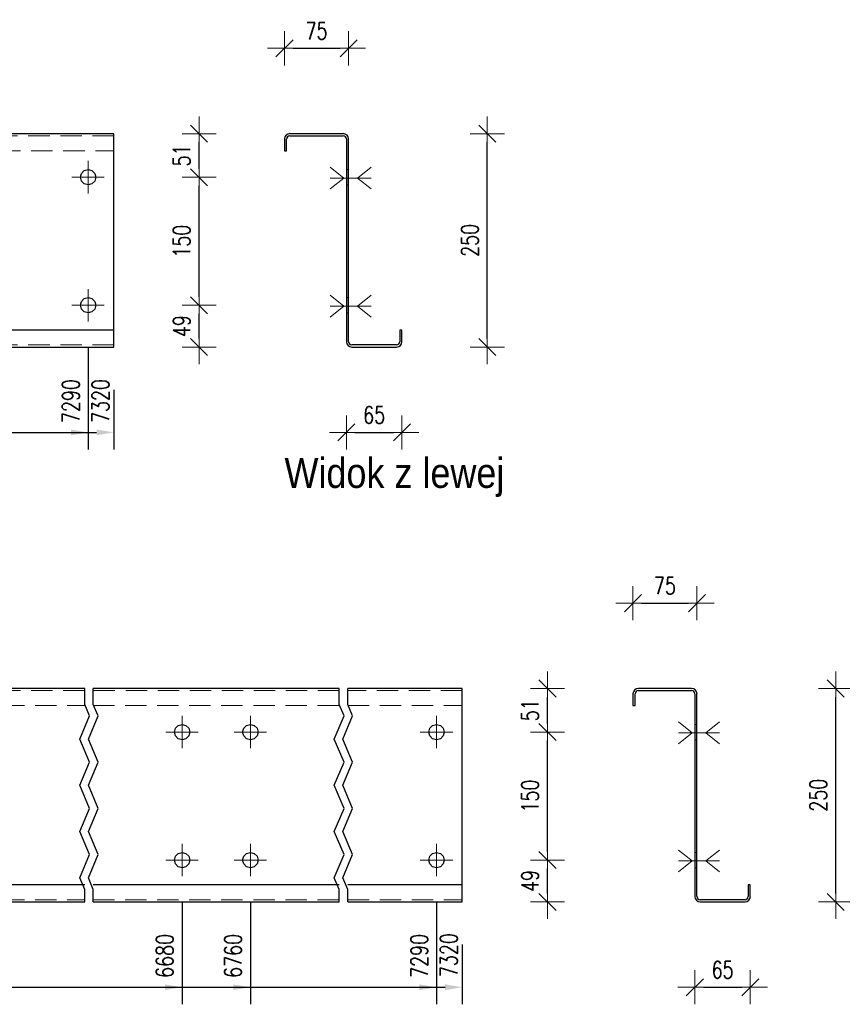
# Model space of a CAD drawing. Header units: millimetres. Extents: x -129 to 775, y 10833 to 11484.
# Tile 12 of 38: x 55 to 152, y 11190 to 11305. Entities that reach past the tile are written whole.
import ezdxf

# ---------------------------------------------------------------- set-up
doc = ezdxf.new("R2010")
doc.units = ezdxf.units.MM
doc.header["$LTSCALE"] = 10
doc.linetypes.add('HIDDEN', pattern=[0.375, 0.25, -0.125])
doc.linetypes.add('MITTE', pattern=[2, 1.25, -0.25, 0.25, -0.25])
doc.layers.get('Defpoints').update_dxf_attribs({"color": 1})
for name, color, linetype, lineweight in [('PS_Bolt', 4, 'Continuous', 13), ('PS_DIM', 4, 'Continuous', 13), ('PS_Hidden', 2, 'HIDDEN', 9), ('PS_Mid', 5, 'MITTE', 15), ('PS_Shape', 161, 'Continuous', 30), ('PS_SOLID', 7, 'Continuous', 30), ('PS_TEXT', 3, 'Continuous', 18)]:
    doc.layers.add(name, color=color, linetype=linetype, lineweight=lineweight)
doc.styles.add('gil', font='txt', dxfattribs={"width": 0.9})
doc.styles.add('simplex', font='simplex.shx', dxfattribs={"width": 0.75})
doc.dimstyles.new('1_10_GŁ_DS1-LS10', dxfattribs={"dimtxt": 2, "dimasz": 2, "dimexe": 2, "dimexo": 5, "dimgap": 1, "dimtad": 1, "dimjust": 4, "dimdec": 0, "dimlfac": 10, "dimtxsty": 'simplex', "dimblk1": 'NONE', "dimsah": 1, "dimcen": 2, "dimclrd": 256, "dimclre": 256, "dimclrt": 3, "dimadec": 1, "dimazin": 0, "dimtfac": 1, "dimtdec": 0, "dimtmove": 2, "dimatfit": 3, "dimfxl": 1, "dimarcsym": 0})
doc.dimstyles.new('1_10_PRZ_DS1-LS10', dxfattribs={"dimtxt": 2, "dimasz": 1, "dimexe": 2, "dimexo": 5, "dimgap": 1, "dimtad": 1, "dimdec": 0, "dimlfac": 10, "dimtxsty": 'simplex', "dimblk": 'dimznak', "dimcen": 2, "dimse1": 1, "dimse2": 1, "dimclrt": 3, "dimadec": 1, "dimazin": 0, "dimtfac": 1, "dimtdec": 0, "dimtix": 1, "dimtmove": 2, "dimatfit": 3, "dimldrblk": 'dim-grot', "dimfxl": 1, "dimarcsym": 0})

# ---------------------------------------------------------------- blocks, each defined once
blk = doc.blocks.new('*D59')
at = {"layer": 'Defpoints', "color": 0, "transparency": 16777216}
for p in [(63.22, 11271.75), (-86.58, 11266.85), (63.22, 11256.85)]:
    blk.add_point(p, dxfattribs=at)
at = {"layer": 'PS_DIM', "lineweight": -2, "transparency": 16777216}
for p, q in [((63.22, 11266.75), (63.22, 11254.85)), ((-86.58, 11261.85), (-86.58, 11254.85)), ((-86.58, 11256.85), (61.22, 11256.85))]:
    blk.add_line(p, q, dxfattribs=at)
at = {"layer": 'PS_DIM', "transparency": 16777216}
blk.add_solid([(61.22, 11257.19), (61.22, 11256.52), (63.22, 11256.85)], dxfattribs=at)
at = {"layer": 'PS_DIM', "color": 3, "transparency": 16777216, "insert": (61.2, 11260.52), "char_height": 2, "attachment_point": 5, "rotation": 90, "style": 'simplex'}
blk.add_mtext('7290', dxfattribs=at)
blk = doc.blocks.new('_None')
blk = doc.blocks.new('*D60')
at = {"layer": 'Defpoints', "color": 0, "transparency": 16777216}
for p in [(-86.58, 11266.85), (66.22, 11266.85), (66.22, 11256.85)]:
    blk.add_point(p, dxfattribs=at)
at = {"layer": 'PS_DIM', "lineweight": -2, "transparency": 16777216}
for p, q in [((-86.58, 11261.85), (-86.58, 11254.85)), ((66.22, 11261.85), (66.22, 11254.85)), ((-86.58, 11256.85), (64.22, 11256.85))]:
    blk.add_line(p, q, dxfattribs=at)
at = {"layer": 'PS_DIM', "transparency": 16777216}
blk.add_solid([(64.22, 11257.19), (64.22, 11256.52), (66.22, 11256.85)], dxfattribs=at)
at = {"layer": 'PS_DIM', "color": 3, "transparency": 16777216, "insert": (64.67, 11260.53), "char_height": 2, "attachment_point": 5, "rotation": 90, "style": 'simplex'}
blk.add_mtext('7320', dxfattribs=at)
blk = doc.blocks.new('dimznak')
at = {"color": 0}
for points in [[(0, 2), (0, -2)], [(-2, 0), (2, 0)]]:
    blk.add_lwpolyline(points, dxfattribs=at)
at = {"color": 2}
blk.add_lwpolyline([(1, 1), (-1, -1)], dxfattribs=at)
blk = doc.blocks.new('*D61')
at = {"layer": 'Defpoints', "color": 0, "transparency": 16777216}
for p in [(63.22, 11271.75), (76.22, 11271.75), (63.22, 11266.85)]:
    blk.add_point(p, dxfattribs=at)
at = {"layer": 'PS_DIM', "color": 0, "lineweight": -2, "transparency": 16777216}
blk.add_line((76.22, 11267.85), (76.22, 11270.75), dxfattribs=at)
for p, rotation in [((76.22, 11271.75), 90), ((76.22, 11266.85), 270)]:
    blk.add_blockref('dimznak', p, dxfattribs=dict(at, rotation=rotation))
at = {"layer": 'PS_DIM', "color": 3, "transparency": 16777216, "insert": (74.18, 11269.3), "char_height": 2, "attachment_point": 5, "rotation": 90, "style": 'simplex'}
blk.add_mtext('49', dxfattribs=at)
blk = doc.blocks.new('dim-grot')
blk.add_hatch(color=256).paths.add_polyline_path([(0, 0), (-2, 0.5), (-2, -0.5)])
blk.add_lwpolyline([(0, 0), (-2, 0.5), (-2, -0.5), (0, 0)])
blk = doc.blocks.new('*D62')
at = {"layer": 'Defpoints', "color": 0, "transparency": 16777216}
for p in [(63.22, 11286.75), (76.22, 11286.75), (63.22, 11271.75)]:
    blk.add_point(p, dxfattribs=at)
at = {"layer": 'PS_DIM', "color": 0, "lineweight": -2, "transparency": 16777216}
blk.add_line((76.22, 11272.75), (76.22, 11285.75), dxfattribs=at)
for p, rotation in [((76.22, 11286.75), 90), ((76.22, 11271.75), 270)]:
    blk.add_blockref('dimznak', p, dxfattribs=dict(at, rotation=rotation))
at = {"layer": 'PS_DIM', "color": 3, "transparency": 16777216, "insert": (74.18, 11279.25), "char_height": 2, "attachment_point": 5, "rotation": 90, "style": 'simplex'}
blk.add_mtext('150', dxfattribs=at)
blk = doc.blocks.new('*D63')
at = {"layer": 'Defpoints', "color": 0, "transparency": 16777216}
for p in [(63.22, 11291.85), (76.22, 11291.85), (63.22, 11286.75)]:
    blk.add_point(p, dxfattribs=at)
at = {"layer": 'PS_DIM', "color": 0, "lineweight": -2, "transparency": 16777216}
blk.add_line((76.22, 11287.75), (76.22, 11290.85), dxfattribs=at)
for p, rotation in [((76.22, 11291.85), 90), ((76.22, 11286.75), 270)]:
    blk.add_blockref('dimznak', p, dxfattribs=dict(at, rotation=rotation))
at = {"layer": 'PS_DIM', "color": 3, "transparency": 16777216, "insert": (74.18, 11289.3), "char_height": 2, "attachment_point": 5, "rotation": 90, "style": 'simplex'}
blk.add_mtext('51', dxfattribs=at)
blk = doc.blocks.new('*D64')
at = {"layer": 'Defpoints', "color": 0, "transparency": 16777216}
for p in [(93.47, 11267.86), (99.97, 11267.86), (99.97, 11256.85)]:
    blk.add_point(p, dxfattribs=at)
at = {"layer": 'PS_DIM', "color": 0, "lineweight": -2, "transparency": 16777216}
blk.add_line((94.47, 11256.85), (98.97, 11256.85), dxfattribs=at)
at = {"layer": 'PS_DIM', "color": 0, "lineweight": -2, "transparency": 16777216, "rotation": 180}
blk.add_blockref('dimznak', (93.47, 11256.85), dxfattribs=at)
at = {"layer": 'PS_DIM', "color": 0, "lineweight": -2, "transparency": 16777216}
blk.add_blockref('dimznak', (99.97, 11256.85), dxfattribs=at)
at = {"layer": 'PS_DIM', "color": 3, "transparency": 16777216, "insert": (96.72, 11258.89), "char_height": 2, "attachment_point": 5, "style": 'simplex'}
blk.add_mtext('65', dxfattribs=at)
blk = doc.blocks.new('*D65')
at = {"layer": 'Defpoints', "color": 0, "transparency": 16777216}
for p in [(93.72, 11301.85), (86.22, 11290.96), (93.72, 11290.62)]:
    blk.add_point(p, dxfattribs=at)
at = {"layer": 'PS_DIM', "color": 0, "lineweight": -2, "transparency": 16777216}
blk.add_line((87.22, 11301.85), (92.72, 11301.85), dxfattribs=at)
at = {"layer": 'PS_DIM', "color": 0, "lineweight": -2, "transparency": 16777216, "rotation": 180}
blk.add_blockref('dimznak', (86.22, 11301.85), dxfattribs=at)
at = {"layer": 'PS_DIM', "color": 0, "lineweight": -2, "transparency": 16777216}
blk.add_blockref('dimznak', (93.72, 11301.85), dxfattribs=at)
at = {"layer": 'PS_DIM', "color": 3, "transparency": 16777216, "insert": (89.97, 11303.89), "char_height": 2, "attachment_point": 5, "style": 'simplex'}
blk.add_mtext('75', dxfattribs=at)
blk = doc.blocks.new('*D66')
at = {"layer": 'Defpoints', "color": 0, "transparency": 16777216}
for p in [(99.97, 11291.85), (109.97, 11291.85), (99.97, 11266.85)]:
    blk.add_point(p, dxfattribs=at)
at = {"layer": 'PS_DIM', "color": 0, "lineweight": -2, "transparency": 16777216}
blk.add_line((109.97, 11267.85), (109.97, 11290.85), dxfattribs=at)
for p, rotation in [((109.97, 11291.85), 90), ((109.97, 11266.85), 270)]:
    blk.add_blockref('dimznak', p, dxfattribs=dict(at, rotation=rotation))
at = {"layer": 'PS_DIM', "color": 3, "transparency": 16777216, "insert": (107.93, 11279.35), "char_height": 2, "attachment_point": 5, "rotation": 90, "style": 'simplex'}
blk.add_mtext('250', dxfattribs=at)
blk = doc.blocks.new('*D76')
at = {"layer": 'Defpoints', "color": 0, "transparency": 16777216}
for p in [(74.22, 11206.75), (-86.58, 11201.85), (74.22, 11191.85)]:
    blk.add_point(p, dxfattribs=at)
at = {"layer": 'PS_DIM', "lineweight": -2, "transparency": 16777216}
for p, q in [((74.22, 11201.75), (74.22, 11189.85)), ((-86.58, 11196.85), (-86.58, 11189.85)), ((-86.58, 11191.85), (72.22, 11191.85))]:
    blk.add_line(p, q, dxfattribs=at)
at = {"layer": 'PS_DIM', "transparency": 16777216}
blk.add_solid([(72.22, 11192.19), (72.22, 11191.52), (74.22, 11191.85)], dxfattribs=at)
at = {"layer": 'PS_DIM', "color": 3, "transparency": 16777216, "insert": (72.2, 11195.52), "char_height": 2, "attachment_point": 5, "rotation": 90, "style": 'simplex'}
blk.add_mtext('6680', dxfattribs=at)
blk = doc.blocks.new('*D77')
at = {"layer": 'Defpoints', "color": 0, "transparency": 16777216}
for p in [(82.22, 11206.75), (-86.58, 11201.85), (82.22, 11191.85)]:
    blk.add_point(p, dxfattribs=at)
at = {"layer": 'PS_DIM', "lineweight": -2, "transparency": 16777216}
for p, q in [((82.22, 11201.75), (82.22, 11189.85)), ((-86.58, 11196.85), (-86.58, 11189.85)), ((-86.58, 11191.85), (80.22, 11191.85))]:
    blk.add_line(p, q, dxfattribs=at)
at = {"layer": 'PS_DIM', "transparency": 16777216}
blk.add_solid([(80.22, 11192.19), (80.22, 11191.52), (82.22, 11191.85)], dxfattribs=at)
at = {"layer": 'PS_DIM', "color": 3, "transparency": 16777216, "insert": (80.2, 11195.52), "char_height": 2, "attachment_point": 5, "rotation": 90, "style": 'simplex'}
blk.add_mtext('6760', dxfattribs=at)
blk = doc.blocks.new('*D78')
at = {"layer": 'Defpoints', "color": 0, "transparency": 16777216}
for p in [(104.02, 11206.75), (-86.58, 11201.85), (104.02, 11191.85)]:
    blk.add_point(p, dxfattribs=at)
at = {"layer": 'PS_DIM', "lineweight": -2, "transparency": 16777216}
for p, q in [((104.02, 11201.75), (104.02, 11189.85)), ((-86.58, 11196.85), (-86.58, 11189.85)), ((-86.58, 11191.85), (102.02, 11191.85))]:
    blk.add_line(p, q, dxfattribs=at)
at = {"layer": 'PS_DIM', "transparency": 16777216}
blk.add_solid([(102.02, 11192.19), (102.02, 11191.52), (104.02, 11191.85)], dxfattribs=at)
at = {"layer": 'PS_DIM', "color": 3, "transparency": 16777216, "insert": (102, 11195.52), "char_height": 2, "attachment_point": 5, "rotation": 90, "style": 'simplex'}
blk.add_mtext('7290', dxfattribs=at)
blk = doc.blocks.new('*D79')
at = {"layer": 'Defpoints', "color": 0, "transparency": 16777216}
for p in [(-86.58, 11201.85), (107.02, 11201.85), (107.02, 11191.85)]:
    blk.add_point(p, dxfattribs=at)
at = {"layer": 'PS_DIM', "lineweight": -2, "transparency": 16777216}
for p, q in [((-86.58, 11196.85), (-86.58, 11189.85)), ((107.02, 11196.85), (107.02, 11189.85)), ((-86.58, 11191.85), (105.02, 11191.85))]:
    blk.add_line(p, q, dxfattribs=at)
at = {"layer": 'PS_DIM', "transparency": 16777216}
blk.add_solid([(105.02, 11192.19), (105.02, 11191.52), (107.02, 11191.85)], dxfattribs=at)
at = {"layer": 'PS_DIM', "color": 3, "transparency": 16777216, "insert": (105.46, 11195.61), "char_height": 2, "attachment_point": 5, "rotation": 90, "style": 'simplex'}
blk.add_mtext('7320', dxfattribs=at)
blk = doc.blocks.new('*D80')
at = {"layer": 'Defpoints', "color": 0, "transparency": 16777216}
for p in [(104.02, 11206.75), (117.02, 11206.75), (104.02, 11201.85)]:
    blk.add_point(p, dxfattribs=at)
at = {"layer": 'PS_DIM', "color": 0, "lineweight": -2, "transparency": 16777216}
blk.add_line((117.02, 11202.85), (117.02, 11205.75), dxfattribs=at)
for p, rotation in [((117.02, 11206.75), 90), ((117.02, 11201.85), 270)]:
    blk.add_blockref('dimznak', p, dxfattribs=dict(at, rotation=rotation))
at = {"layer": 'PS_DIM', "color": 3, "transparency": 16777216, "insert": (114.98, 11204.3), "char_height": 2, "attachment_point": 5, "rotation": 90, "style": 'simplex'}
blk.add_mtext('49', dxfattribs=at)
blk = doc.blocks.new('*D81')
at = {"layer": 'Defpoints', "color": 0, "transparency": 16777216}
for p in [(104.02, 11221.75), (117.02, 11221.75), (104.02, 11206.75)]:
    blk.add_point(p, dxfattribs=at)
at = {"layer": 'PS_DIM', "color": 0, "lineweight": -2, "transparency": 16777216}
blk.add_line((117.02, 11207.75), (117.02, 11220.75), dxfattribs=at)
for p, rotation in [((117.02, 11221.75), 90), ((117.02, 11206.75), 270)]:
    blk.add_blockref('dimznak', p, dxfattribs=dict(at, rotation=rotation))
at = {"layer": 'PS_DIM', "color": 3, "transparency": 16777216, "insert": (114.98, 11214.25), "char_height": 2, "attachment_point": 5, "rotation": 90, "style": 'simplex'}
blk.add_mtext('150', dxfattribs=at)
blk = doc.blocks.new('*D82')
at = {"layer": 'Defpoints', "color": 0, "transparency": 16777216}
for p in [(104.02, 11226.85), (117.02, 11226.85), (104.02, 11221.75)]:
    blk.add_point(p, dxfattribs=at)
at = {"layer": 'PS_DIM', "color": 0, "lineweight": -2, "transparency": 16777216}
blk.add_line((117.02, 11222.75), (117.02, 11225.85), dxfattribs=at)
for p, rotation in [((117.02, 11226.85), 90), ((117.02, 11221.75), 270)]:
    blk.add_blockref('dimznak', p, dxfattribs=dict(at, rotation=rotation))
at = {"layer": 'PS_DIM', "color": 3, "transparency": 16777216, "insert": (114.98, 11224.3), "char_height": 2, "attachment_point": 5, "rotation": 90, "style": 'simplex'}
blk.add_mtext('51', dxfattribs=at)
blk = doc.blocks.new('*D83')
at = {"layer": 'Defpoints', "color": 0, "transparency": 16777216}
for p in [(134.27, 11203), (140.77, 11202.93), (140.77, 11191.85)]:
    blk.add_point(p, dxfattribs=at)
at = {"layer": 'PS_DIM', "color": 0, "lineweight": -2, "transparency": 16777216}
blk.add_line((135.27, 11191.85), (139.77, 11191.85), dxfattribs=at)
at = {"layer": 'PS_DIM', "color": 0, "lineweight": -2, "transparency": 16777216, "rotation": 180}
blk.add_blockref('dimznak', (134.27, 11191.85), dxfattribs=at)
at = {"layer": 'PS_DIM', "color": 0, "lineweight": -2, "transparency": 16777216}
blk.add_blockref('dimznak', (140.77, 11191.85), dxfattribs=at)
at = {"layer": 'PS_DIM', "color": 3, "transparency": 16777216, "insert": (137.52, 11193.89), "char_height": 2, "attachment_point": 5, "style": 'simplex'}
blk.add_mtext('65', dxfattribs=at)
blk = doc.blocks.new('*D84')
at = {"layer": 'Defpoints', "color": 0, "transparency": 16777216}
for p in [(134.52, 11236.85), (127.02, 11225.76), (134.52, 11225.7)]:
    blk.add_point(p, dxfattribs=at)
at = {"layer": 'PS_DIM', "color": 0, "lineweight": -2, "transparency": 16777216}
blk.add_line((128.02, 11236.85), (133.52, 11236.85), dxfattribs=at)
at = {"layer": 'PS_DIM', "color": 0, "lineweight": -2, "transparency": 16777216, "rotation": 180}
blk.add_blockref('dimznak', (127.02, 11236.85), dxfattribs=at)
at = {"layer": 'PS_DIM', "color": 0, "lineweight": -2, "transparency": 16777216}
blk.add_blockref('dimznak', (134.52, 11236.85), dxfattribs=at)
at = {"layer": 'PS_DIM', "color": 3, "transparency": 16777216, "insert": (130.77, 11238.89), "char_height": 2, "attachment_point": 5, "style": 'simplex'}
blk.add_mtext('75', dxfattribs=at)
blk = doc.blocks.new('*D85')
at = {"layer": 'Defpoints', "color": 0, "transparency": 16777216}
for p in [(140.77, 11226.85), (150.77, 11226.85), (140.77, 11201.85)]:
    blk.add_point(p, dxfattribs=at)
at = {"layer": 'PS_DIM', "color": 0, "lineweight": -2, "transparency": 16777216}
blk.add_line((150.77, 11202.85), (150.77, 11225.85), dxfattribs=at)
for p, rotation in [((150.77, 11226.85), 90), ((150.77, 11201.85), 270)]:
    blk.add_blockref('dimznak', p, dxfattribs=dict(at, rotation=rotation))
at = {"layer": 'PS_DIM', "color": 3, "transparency": 16777216, "insert": (148.73, 11214.35), "char_height": 2, "attachment_point": 5, "rotation": 90, "style": 'simplex'}
blk.add_mtext('250', dxfattribs=at)
blk = doc.blocks.new('*X351')
at = {"layer": 'PS_Hidden', "color": 2, "linetype": 'HIDDEN'}
for p, q in [((66.22, 11291.6), (52.82, 11291.6)), ((52.82, 11289.85), (66.22, 11289.85)), ((66.22, 11267.1), (52.82, 11267.1))]:
    blk.add_line(p, q, dxfattribs=at)
at = {"layer": 'PS_Mid', "color": 5, "linetype": 'MITTE'}
for p, q in [((63.22, 11288.65), (63.22, 11284.85)), ((65.12, 11286.75), (61.32, 11286.75)), ((63.22, 11273.65), (63.22, 11269.85)), ((65.12, 11271.75), (61.32, 11271.75))]:
    blk.add_line(p, q, dxfattribs=at)
at = {"layer": 'PS_SOLID', "color": 7, "linetype": 'Continuous'}
for p, q in [((63.22, 11291.85), (52.82, 11291.85)), ((66.22, 11291.85), (63.22, 11291.85)), ((66.22, 11268.85), (66.22, 11291.85)), ((62.44, 11287.2), (62.77, 11287.53)), ((62.77, 11287.53), (63.22, 11287.65)), ((63.22, 11287.65), (63.67, 11287.53)), ((63.67, 11287.53), (64, 11287.2)), ((62.32, 11286.75), (62.44, 11287.2)), ((62.44, 11286.3), (62.32, 11286.75)), ((62.77, 11285.97), (62.44, 11286.3)), ((64, 11286.3), (63.67, 11285.97)), ((64, 11287.2), (64.12, 11286.75)), ((64.12, 11286.75), (64, 11286.3)), ((63.22, 11285.85), (62.77, 11285.97)), ((63.67, 11285.97), (63.22, 11285.85)), ((62.44, 11272.2), (62.77, 11272.53)), ((62.77, 11272.53), (63.22, 11272.65)), ((63.22, 11272.65), (63.67, 11272.53)), ((63.67, 11272.53), (64, 11272.2)), ((62.32, 11271.75), (62.44, 11272.2)), ((62.44, 11271.3), (62.32, 11271.75)), ((62.77, 11270.97), (62.44, 11271.3)), ((64, 11271.3), (63.67, 11270.97)), ((64, 11272.2), (64.12, 11271.75)), ((64.12, 11271.75), (64, 11271.3)), ((63.22, 11270.85), (62.77, 11270.97)), ((63.67, 11270.97), (63.22, 11270.85)), ((66.22, 11268.85), (52.82, 11268.85)), ((66.22, 11266.85), (66.22, 11268.85)), ((52.82, 11266.85), (66.22, 11266.85))]:
    blk.add_line(p, q, dxfattribs=at)
blk = doc.blocks.new('*X358')
at = {"color": 3, "linetype": 'Continuous'}
for p, q in [((93.17, 11286.65), (91.57, 11287.93)), ((94.75, 11286.65), (96.35, 11287.93)), ((91.57, 11285.37), (93.17, 11286.65)), ((91.57, 11286.65), (96.35, 11286.65)), ((96.35, 11285.37), (94.75, 11286.65))]:
    blk.add_line(p, q, dxfattribs=at)
blk = doc.blocks.new('*X359')
at = {"color": 3, "linetype": 'Continuous'}
for p, q in [((93.17, 11271.65), (91.57, 11272.93)), ((94.75, 11271.65), (96.35, 11272.93)), ((91.57, 11270.37), (93.17, 11271.65)), ((91.57, 11271.65), (96.35, 11271.65)), ((96.35, 11270.37), (94.75, 11271.65))]:
    blk.add_line(p, q, dxfattribs=at)
blk = doc.blocks.new('*X360')
at = {"color": 3, "linetype": 'Continuous'}
for p, q in [((93.17, 11271.65), (91.57, 11272.93)), ((94.75, 11271.65), (96.35, 11272.93)), ((91.57, 11270.37), (93.17, 11271.65)), ((91.57, 11271.65), (96.35, 11271.65)), ((96.35, 11270.37), (94.75, 11271.65))]:
    blk.add_line(p, q, dxfattribs=at)
blk = doc.blocks.new('*X361')
at = {"layer": 'PS_Hidden', "color": 2, "linetype": 'HIDDEN'}
for p, q in [((93.72, 11287.65), (93.47, 11287.65)), ((93.47, 11285.85), (93.72, 11285.85)), ((93.72, 11272.65), (93.47, 11272.65)), ((93.47, 11270.85), (93.72, 11270.85))]:
    blk.add_line(p, q, dxfattribs=at)
at = {"layer": 'PS_SOLID', "color": 7, "linetype": 'Continuous'}
for p, q in [((93.1, 11291.85), (86.85, 11291.85)), ((86.22, 11291.23), (86.22, 11289.85)), ((86.47, 11289.85), (86.47, 11291.23)), ((86.85, 11291.6), (93.1, 11291.6)), ((93.47, 11291.23), (93.47, 11267.48)), ((93.72, 11286.75), (93.72, 11291.23)), ((86.22, 11289.85), (86.47, 11289.85)), ((93.72, 11271.75), (93.72, 11286.75)), ((93.72, 11267.48), (93.72, 11271.75)), ((99.97, 11268.85), (99.72, 11268.85)), ((99.72, 11268.85), (99.72, 11267.48)), ((99.97, 11267.48), (99.97, 11268.85)), ((99.35, 11267.1), (94.1, 11267.1)), ((94.1, 11266.85), (99.35, 11266.85))]:
    blk.add_line(p, q, dxfattribs=at)
at = {"layer": 'PS_SOLID'}
for centre, radius, start, end in [((86.85, 11291.23), 0.625, 90, 180), ((93.1, 11291.23), 0.625, 360, 90), ((86.85, 11291.23), 0.375, 90, 180), ((93.1, 11291.23), 0.375, 360, 90), ((94.1, 11267.48), 0.625, 180, 270), ((94.1, 11267.48), 0.375, 180, 270), ((99.35, 11267.48), 0.375, 270, 0), ((99.35, 11267.48), 0.625, 270, 0)]:
    blk.add_arc(centre, radius, start, end, dxfattribs=at)
blk = doc.blocks.new('*X362')
at = {"color": 3, "linetype": 'Continuous'}
for p, q in [((93.17, 11271.65), (91.57, 11272.93)), ((94.75, 11271.65), (96.35, 11272.93)), ((91.57, 11270.37), (93.17, 11271.65)), ((91.57, 11271.65), (96.35, 11271.65)), ((96.35, 11270.37), (94.75, 11271.65))]:
    blk.add_line(p, q, dxfattribs=at)
blk = doc.blocks.new('*X363')
at = {"color": 3, "linetype": 'Continuous'}
for p, q in [((93.17, 11286.65), (91.57, 11287.93)), ((94.75, 11286.65), (96.35, 11287.93)), ((91.57, 11285.37), (93.17, 11286.65)), ((91.57, 11286.65), (96.35, 11286.65)), ((96.35, 11285.37), (94.75, 11286.65))]:
    blk.add_line(p, q, dxfattribs=at)
blk = doc.blocks.new('*X364')
at = {"color": 3, "linetype": 'Continuous'}
for p, q in [((93.17, 11286.65), (91.57, 11287.93)), ((94.75, 11286.65), (96.35, 11287.93)), ((91.57, 11285.37), (93.17, 11286.65)), ((91.57, 11286.65), (96.35, 11286.65)), ((96.35, 11285.37), (94.75, 11286.65))]:
    blk.add_line(p, q, dxfattribs=at)
blk = doc.blocks.new('*X365')
at = {"color": 3, "linetype": 'Continuous'}
for p, q in [((93.17, 11286.65), (91.57, 11287.93)), ((94.75, 11286.65), (96.35, 11287.93)), ((91.57, 11285.37), (93.17, 11286.65)), ((91.57, 11286.65), (96.35, 11286.65)), ((96.35, 11285.37), (94.75, 11286.65))]:
    blk.add_line(p, q, dxfattribs=at)
blk = doc.blocks.new('*X366')
at = {"color": 3, "linetype": 'Continuous'}
for p, q in [((93.17, 11271.65), (91.57, 11272.93)), ((94.75, 11271.65), (96.35, 11272.93)), ((91.57, 11270.37), (93.17, 11271.65)), ((91.57, 11271.65), (96.35, 11271.65)), ((96.35, 11270.37), (94.75, 11271.65))]:
    blk.add_line(p, q, dxfattribs=at)
blk = doc.blocks.new('*X367')
at = {"color": 3, "style": 'gil', "width": 0.9}
blk.add_text('Widok z lewej', height=3.5, dxfattribs=at).set_placement((86.22, 11250.35))
blk = doc.blocks.new('*X368')
at = {"color": 3, "linetype": 'Continuous'}
blk.add_line((82.22, 11221.65), (82.22, 11221.65), dxfattribs=at)
blk.add_line((82.22, 11221.65), (82.22, 11221.65), dxfattribs=at)
blk.add_line((82.22, 11221.65), (82.22, 11221.65), dxfattribs=at)
blk.add_line((82.22, 11221.65), (82.22, 11221.65), dxfattribs=at)
blk.add_line((82.22, 11221.65), (82.22, 11221.65), dxfattribs=at)
blk = doc.blocks.new('*X369')
at = {"color": 3, "linetype": 'Continuous'}
blk.add_line((82.22, 11206.65), (82.22, 11206.65), dxfattribs=at)
blk.add_line((82.22, 11206.65), (82.22, 11206.65), dxfattribs=at)
blk.add_line((82.22, 11206.65), (82.22, 11206.65), dxfattribs=at)
blk.add_line((82.22, 11206.65), (82.22, 11206.65), dxfattribs=at)
blk.add_line((82.22, 11206.65), (82.22, 11206.65), dxfattribs=at)
blk = doc.blocks.new('*X371')
at = {"color": 1}
for p, q in [((62.82, 11224.99), (62.82, 11226.85)), ((63.82, 11224.99), (63.82, 11226.85)), ((92.62, 11224.99), (92.62, 11226.85)), ((93.62, 11224.99), (93.62, 11226.85)), ((63.4, 11223.64), (62.82, 11224.99)), ((64.4, 11223.64), (63.82, 11224.99)), ((93.2, 11223.64), (92.62, 11224.99)), ((94.2, 11223.64), (93.62, 11224.99)), ((62.25, 11220.93), (63.4, 11223.64)), ((63.25, 11220.93), (64.4, 11223.64)), ((92.05, 11220.93), (93.2, 11223.64)), ((93.05, 11220.93), (94.2, 11223.64)), ((63.4, 11218.22), (62.25, 11220.93)), ((64.4, 11218.22), (63.25, 11220.93)), ((93.2, 11218.22), (92.05, 11220.93)), ((94.2, 11218.22), (93.05, 11220.93)), ((62.25, 11215.51), (63.4, 11218.22)), ((63.25, 11215.51), (64.4, 11218.22)), ((92.05, 11215.51), (93.2, 11218.22)), ((93.05, 11215.51), (94.2, 11218.22)), ((63.4, 11212.8), (62.25, 11215.51)), ((64.4, 11212.8), (63.25, 11215.51)), ((93.2, 11212.8), (92.05, 11215.51)), ((94.2, 11212.8), (93.05, 11215.51)), ((62.25, 11210.1), (63.4, 11212.8)), ((63.25, 11210.1), (64.4, 11212.8)), ((92.05, 11210.1), (93.2, 11212.8)), ((93.05, 11210.1), (94.2, 11212.8)), ((63.4, 11207.39), (62.25, 11210.1)), ((64.4, 11207.39), (63.25, 11210.1)), ((93.2, 11207.39), (92.05, 11210.1)), ((94.2, 11207.39), (93.05, 11210.1)), ((62.25, 11204.68), (63.4, 11207.39)), ((63.25, 11204.68), (64.4, 11207.39)), ((92.05, 11204.68), (93.2, 11207.39)), ((93.05, 11204.68), (94.2, 11207.39)), ((62.82, 11203.32), (62.25, 11204.68)), ((63.82, 11203.32), (63.25, 11204.68)), ((92.62, 11203.32), (92.05, 11204.68)), ((93.62, 11203.32), (93.05, 11204.68)), ((62.82, 11201.85), (62.82, 11203.32)), ((63.82, 11201.85), (63.82, 11203.32)), ((92.62, 11201.85), (92.62, 11203.32)), ((93.62, 11201.85), (93.62, 11203.32))]:
    blk.add_line(p, q, dxfattribs=at)
at = {"layer": 'PS_Hidden', "color": 2, "linetype": 'HIDDEN'}
for p, q in [((62.82, 11226.6), (42.02, 11226.6)), ((92.62, 11226.6), (63.82, 11226.6)), ((107.02, 11226.6), (93.62, 11226.6)), ((42.02, 11224.85), (62.82, 11224.85)), ((63.82, 11224.85), (92.62, 11224.85)), ((93.62, 11224.85), (107.02, 11224.85)), ((42.02, 11202.1), (62.82, 11202.1)), ((63.82, 11202.1), (92.62, 11202.1)), ((93.62, 11202.1), (107.02, 11202.1))]:
    blk.add_line(p, q, dxfattribs=at)
at = {"layer": 'PS_Mid', "color": 5, "linetype": 'MITTE'}
for p, q in [((74.22, 11223.65), (74.22, 11219.85)), ((82.22, 11223.65), (82.22, 11219.85)), ((104.02, 11223.65), (104.02, 11219.85)), ((76.12, 11221.75), (72.32, 11221.75)), ((84.12, 11221.75), (80.32, 11221.75)), ((105.92, 11221.75), (102.12, 11221.75)), ((74.22, 11208.65), (74.22, 11204.85)), ((82.22, 11208.65), (82.22, 11204.85)), ((104.02, 11208.65), (104.02, 11204.85)), ((76.12, 11206.75), (72.32, 11206.75)), ((84.12, 11206.75), (80.32, 11206.75)), ((105.92, 11206.75), (102.12, 11206.75))]:
    blk.add_line(p, q, dxfattribs=at)
at = {"layer": 'PS_SOLID', "color": 7, "linetype": 'Continuous'}
for p, q in [((62.82, 11226.85), (52.42, 11226.85)), ((74.22, 11226.85), (63.82, 11226.85)), ((82.22, 11226.85), (74.22, 11226.85)), ((92.62, 11226.85), (82.22, 11226.85)), ((104.02, 11226.85), (93.62, 11226.85)), ((107.02, 11226.85), (104.02, 11226.85)), ((107.02, 11203.85), (107.02, 11226.85)), ((73.77, 11222.53), (74.22, 11222.65)), ((74.22, 11222.65), (74.67, 11222.53)), ((81.77, 11222.53), (82.22, 11222.65)), ((82.22, 11222.65), (82.67, 11222.53)), ((103.57, 11222.53), (104.02, 11222.65)), ((104.02, 11222.65), (104.47, 11222.53)), ((73.32, 11221.75), (73.44, 11222.2)), ((73.44, 11221.3), (73.32, 11221.75)), ((73.44, 11222.2), (73.77, 11222.53)), ((74.67, 11222.53), (75, 11222.2)), ((75, 11222.2), (75.12, 11221.75)), ((75.12, 11221.75), (75, 11221.3)), ((81.32, 11221.75), (81.44, 11222.2)), ((81.44, 11221.3), (81.32, 11221.75)), ((81.44, 11222.2), (81.77, 11222.53)), ((82.67, 11222.53), (83, 11222.2)), ((83, 11222.2), (83.12, 11221.75)), ((83.12, 11221.75), (83, 11221.3)), ((103.12, 11221.75), (103.24, 11222.2)), ((103.24, 11221.3), (103.12, 11221.75)), ((103.24, 11222.2), (103.57, 11222.53)), ((104.47, 11222.53), (104.8, 11222.2)), ((104.8, 11222.2), (104.92, 11221.75)), ((104.92, 11221.75), (104.8, 11221.3)), ((73.77, 11220.97), (73.44, 11221.3)), ((74.22, 11220.85), (73.77, 11220.97)), ((74.67, 11220.97), (74.22, 11220.85)), ((75, 11221.3), (74.67, 11220.97)), ((81.77, 11220.97), (81.44, 11221.3)), ((82.22, 11220.85), (81.77, 11220.97)), ((82.67, 11220.97), (82.22, 11220.85)), ((83, 11221.3), (82.67, 11220.97)), ((103.57, 11220.97), (103.24, 11221.3)), ((104.02, 11220.85), (103.57, 11220.97)), ((104.47, 11220.97), (104.02, 11220.85)), ((104.8, 11221.3), (104.47, 11220.97)), ((73.77, 11207.53), (74.22, 11207.65)), ((74.22, 11207.65), (74.67, 11207.53)), ((81.77, 11207.53), (82.22, 11207.65)), ((82.22, 11207.65), (82.67, 11207.53)), ((103.57, 11207.53), (104.02, 11207.65)), ((104.02, 11207.65), (104.47, 11207.53)), ((73.32, 11206.75), (73.44, 11207.2)), ((73.44, 11206.3), (73.32, 11206.75)), ((73.44, 11207.2), (73.77, 11207.53)), ((74.67, 11207.53), (75, 11207.2)), ((75, 11207.2), (75.12, 11206.75)), ((75.12, 11206.75), (75, 11206.3)), ((81.32, 11206.75), (81.44, 11207.2)), ((81.44, 11206.3), (81.32, 11206.75)), ((81.44, 11207.2), (81.77, 11207.53)), ((82.67, 11207.53), (83, 11207.2)), ((83, 11207.2), (83.12, 11206.75)), ((83.12, 11206.75), (83, 11206.3)), ((103.12, 11206.75), (103.24, 11207.2)), ((103.24, 11206.3), (103.12, 11206.75)), ((103.24, 11207.2), (103.57, 11207.53)), ((104.47, 11207.53), (104.8, 11207.2)), ((104.8, 11207.2), (104.92, 11206.75)), ((104.92, 11206.75), (104.8, 11206.3)), ((73.77, 11205.97), (73.44, 11206.3)), ((74.22, 11205.85), (73.77, 11205.97)), ((74.67, 11205.97), (74.22, 11205.85)), ((75, 11206.3), (74.67, 11205.97)), ((81.77, 11205.97), (81.44, 11206.3)), ((82.22, 11205.85), (81.77, 11205.97)), ((82.67, 11205.97), (82.22, 11205.85)), ((83, 11206.3), (82.67, 11205.97)), ((103.57, 11205.97), (103.24, 11206.3)), ((104.02, 11205.85), (103.57, 11205.97)), ((104.47, 11205.97), (104.02, 11205.85)), ((104.8, 11206.3), (104.47, 11205.97)), ((62.82, 11203.85), (42.02, 11203.85)), ((92.62, 11203.85), (63.82, 11203.85)), ((107.02, 11203.85), (93.62, 11203.85)), ((107.02, 11201.85), (107.02, 11203.85)), ((42.02, 11201.85), (62.82, 11201.85)), ((63.82, 11201.85), (92.62, 11201.85)), ((93.62, 11201.85), (107.02, 11201.85))]:
    blk.add_line(p, q, dxfattribs=at)
blk = doc.blocks.new('*X372')
at = {"color": 3, "linetype": 'Continuous'}
blk.add_line((74.22, 11206.65), (74.22, 11206.65), dxfattribs=at)
blk.add_line((74.22, 11206.65), (74.22, 11206.65), dxfattribs=at)
blk.add_line((74.22, 11206.65), (74.22, 11206.65), dxfattribs=at)
blk.add_line((74.22, 11206.65), (74.22, 11206.65), dxfattribs=at)
blk.add_line((74.22, 11206.65), (74.22, 11206.65), dxfattribs=at)
blk = doc.blocks.new('*X375')
at = {"color": 3, "linetype": 'Continuous'}
blk.add_line((74.22, 11221.65), (74.22, 11221.65), dxfattribs=at)
blk.add_line((74.22, 11221.65), (74.22, 11221.65), dxfattribs=at)
blk.add_line((74.22, 11221.65), (74.22, 11221.65), dxfattribs=at)
blk.add_line((74.22, 11221.65), (74.22, 11221.65), dxfattribs=at)
blk.add_line((74.22, 11221.65), (74.22, 11221.65), dxfattribs=at)
blk = doc.blocks.new('*X378')
at = {"color": 3, "linetype": 'Continuous'}
for p, q in [((133.97, 11221.65), (132.37, 11222.93)), ((135.55, 11221.65), (137.15, 11222.93)), ((132.37, 11220.37), (133.97, 11221.65)), ((132.37, 11221.65), (137.15, 11221.65)), ((137.15, 11220.37), (135.55, 11221.65))]:
    blk.add_line(p, q, dxfattribs=at)
blk = doc.blocks.new('*X379')
at = {"color": 3, "linetype": 'Continuous'}
for p, q in [((133.97, 11206.65), (132.37, 11207.93)), ((135.55, 11206.65), (137.15, 11207.93)), ((132.37, 11205.37), (133.97, 11206.65)), ((132.37, 11206.65), (137.15, 11206.65)), ((137.15, 11205.37), (135.55, 11206.65))]:
    blk.add_line(p, q, dxfattribs=at)
blk = doc.blocks.new('*X380')
at = {"color": 3, "linetype": 'Continuous'}
for p, q in [((133.97, 11206.65), (132.37, 11207.93)), ((135.55, 11206.65), (137.15, 11207.93)), ((132.37, 11205.37), (133.97, 11206.65)), ((132.37, 11206.65), (137.15, 11206.65)), ((137.15, 11205.37), (135.55, 11206.65))]:
    blk.add_line(p, q, dxfattribs=at)
blk = doc.blocks.new('*X381')
at = {"layer": 'PS_Hidden', "color": 2, "linetype": 'HIDDEN'}
for p, q in [((134.52, 11222.65), (134.27, 11222.65)), ((134.27, 11220.85), (134.52, 11220.85)), ((134.52, 11207.65), (134.27, 11207.65)), ((134.27, 11205.85), (134.52, 11205.85))]:
    blk.add_line(p, q, dxfattribs=at)
at = {"layer": 'PS_SOLID', "color": 7, "linetype": 'Continuous'}
for p, q in [((127.02, 11226.23), (127.02, 11224.85)), ((127.27, 11224.85), (127.27, 11226.23)), ((133.9, 11226.85), (127.65, 11226.85)), ((127.65, 11226.6), (133.9, 11226.6)), ((134.27, 11226.23), (134.27, 11202.48)), ((134.52, 11221.75), (134.52, 11226.23)), ((127.02, 11224.85), (127.27, 11224.85)), ((134.52, 11206.75), (134.52, 11221.75)), ((134.52, 11202.48), (134.52, 11206.75)), ((140.77, 11203.85), (140.52, 11203.85)), ((140.52, 11203.85), (140.52, 11202.48)), ((140.77, 11202.48), (140.77, 11203.85)), ((140.15, 11202.1), (134.9, 11202.1)), ((134.9, 11201.85), (140.15, 11201.85))]:
    blk.add_line(p, q, dxfattribs=at)
at = {"layer": 'PS_SOLID'}
for centre, radius, start, end in [((127.65, 11226.23), 0.625, 90, 180), ((127.65, 11226.23), 0.375, 90, 180), ((133.9, 11226.23), 0.625, 360, 90), ((133.9, 11226.23), 0.375, 360, 90), ((134.9, 11202.48), 0.625, 180, 270), ((134.9, 11202.48), 0.375, 180, 270), ((140.15, 11202.48), 0.375, 270, 0), ((140.15, 11202.48), 0.625, 270, 0)]:
    blk.add_arc(centre, radius, start, end, dxfattribs=at)
blk = doc.blocks.new('*X382')
at = {"color": 3, "linetype": 'Continuous'}
for p, q in [((133.97, 11206.65), (132.37, 11207.93)), ((135.55, 11206.65), (137.15, 11207.93)), ((132.37, 11205.37), (133.97, 11206.65)), ((132.37, 11206.65), (137.15, 11206.65)), ((137.15, 11205.37), (135.55, 11206.65))]:
    blk.add_line(p, q, dxfattribs=at)
blk = doc.blocks.new('*X383')
at = {"color": 3, "linetype": 'Continuous'}
for p, q in [((133.97, 11221.65), (132.37, 11222.93)), ((135.55, 11221.65), (137.15, 11222.93)), ((132.37, 11220.37), (133.97, 11221.65)), ((132.37, 11221.65), (137.15, 11221.65)), ((137.15, 11220.37), (135.55, 11221.65))]:
    blk.add_line(p, q, dxfattribs=at)
blk = doc.blocks.new('*X384')
at = {"color": 3, "linetype": 'Continuous'}
for p, q in [((133.97, 11221.65), (132.37, 11222.93)), ((135.55, 11221.65), (137.15, 11222.93)), ((132.37, 11220.37), (133.97, 11221.65)), ((132.37, 11221.65), (137.15, 11221.65)), ((137.15, 11220.37), (135.55, 11221.65))]:
    blk.add_line(p, q, dxfattribs=at)
blk = doc.blocks.new('*X385')
at = {"color": 3, "linetype": 'Continuous'}
for p, q in [((133.97, 11221.65), (132.37, 11222.93)), ((135.55, 11221.65), (137.15, 11222.93)), ((132.37, 11220.37), (133.97, 11221.65)), ((132.37, 11221.65), (137.15, 11221.65)), ((137.15, 11220.37), (135.55, 11221.65))]:
    blk.add_line(p, q, dxfattribs=at)
blk = doc.blocks.new('*X386')
at = {"color": 3, "linetype": 'Continuous'}
for p, q in [((133.97, 11206.65), (132.37, 11207.93)), ((135.55, 11206.65), (137.15, 11207.93)), ((132.37, 11205.37), (133.97, 11206.65)), ((132.37, 11206.65), (137.15, 11206.65)), ((137.15, 11205.37), (135.55, 11206.65))]:
    blk.add_line(p, q, dxfattribs=at)

msp = doc.modelspace()

# ---------------------------------------------------------------- block references
at = {"layer": 'PS_Bolt', "color": 3}
for name in ['*X358', '*X363', '*X364', '*X365', '*X359', '*X360', '*X362', '*X366', '*X378', '*X383', '*X384', '*X385', '*X375', '*X368', '*X379', '*X380', '*X382', '*X386', '*X372', '*X369']:
    msp.add_blockref(name, (0, 0), dxfattribs=at)
at = {"layer": 'PS_Shape', "color": 5}
for name in ['*X351', '*X361', '*X371', '*X381']:
    msp.add_blockref(name, (0, 0), dxfattribs=at)
at = {"layer": 'PS_TEXT'}
msp.add_blockref('*X367', (0, 0), dxfattribs=at)

# ---------------------------------------------------------------- dimensions: what is measured, and where the dimension line sits
at = {"layer": 'PS_DIM'}
for base, p1, p2, picture, middle in [((93.72, 11301.85), (86.22, 11290.96), (93.72, 11290.62), '*D65', (89.97, 11303.89)), ((99.97, 11256.85), (93.47, 11267.86), (99.97, 11267.86), '*D64', (96.72, 11258.89)), ((134.52, 11236.85), (127.02, 11225.76), (134.52, 11225.7), '*D84', (130.77, 11238.89)), ((140.77, 11191.85), (134.27, 11203), (140.77, 11202.93), '*D83', (137.52, 11193.89))]:
    dim = msp.add_linear_dim(base=base, p1=p1, p2=p2, dimstyle='1_10_PRZ_DS1-LS10', dxfattribs=at)
    dim.commit()
    dim.dimension.update_dxf_attribs({"geometry": picture, "text_midpoint": middle, "dimtype": 128})
for base, p1, p2, picture, middle in [((76.22, 11291.85), (63.22, 11286.75), (63.22, 11291.85), '*D63', (74.18, 11289.3)), ((109.97, 11291.85), (99.97, 11266.85), (99.97, 11291.85), '*D66', (107.93, 11279.35)), ((76.22, 11286.75), (63.22, 11271.75), (63.22, 11286.75), '*D62', (74.18, 11279.25)), ((76.22, 11271.75), (63.22, 11266.85), (63.22, 11271.75), '*D61', (74.18, 11269.3)), ((117.02, 11226.85), (104.02, 11221.75), (104.02, 11226.85), '*D82', (114.98, 11224.3)), ((150.77, 11226.85), (140.77, 11201.85), (140.77, 11226.85), '*D85', (148.73, 11214.35)), ((117.02, 11221.75), (104.02, 11206.75), (104.02, 11221.75), '*D81', (114.98, 11214.25)), ((117.02, 11206.75), (104.02, 11201.85), (104.02, 11206.75), '*D80', (114.98, 11204.3))]:
    dim = msp.add_linear_dim(base=base, p1=p1, p2=p2, angle=90, dimstyle='1_10_PRZ_DS1-LS10', dxfattribs=at)
    dim.commit()
    dim.dimension.update_dxf_attribs({"geometry": picture, "text_midpoint": middle, "dimtype": 128})
for base, p1, p2, text, picture, middle in [((63.22, 11256.85), (-86.58, 11266.85), (63.22, 11271.75), '7290', '*D59', (61.2, 11260.52)), ((66.22, 11256.85), (-86.58, 11266.85), (66.22, 11266.85), '7320', '*D60', (64.67, 11260.53)), ((74.22, 11191.85), (-86.58, 11201.85), (74.22, 11206.75), '6680', '*D76', (72.2, 11195.52)), ((82.22, 11191.85), (-86.58, 11201.85), (82.22, 11206.75), '6760', '*D77', (80.2, 11195.52)), ((104.02, 11191.85), (-86.58, 11201.85), (104.02, 11206.75), '7290', '*D78', (102, 11195.52)), ((107.02, 11191.85), (-86.58, 11201.85), (107.02, 11201.85), '7320', '*D79', (105.46, 11195.61))]:
    dim = msp.add_linear_dim(base=base, p1=p1, p2=p2, text=text, dimstyle='1_10_GŁ_DS1-LS10', dxfattribs=at)
    dim.commit()
    dim.dimension.update_dxf_attribs({"geometry": picture, "text_midpoint": middle, "dimtype": 128, "text_rotation": 90})

doc.saveas('drawing.dxf')
